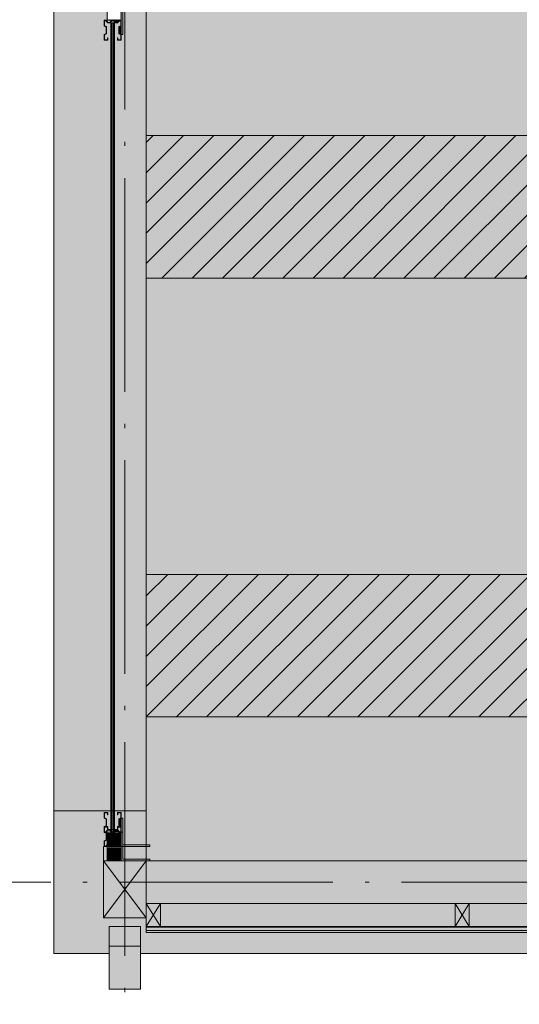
# Model space of a CAD drawing. Header units: millimetres. Extents: x 1567 to 2756, y -116 to 725.
# Tile 227 of 256: x 2285 to 2308, y -90 to -44. Entities that reach past the tile are written whole.
import ezdxf

# ---------------------------------------------------------------- set-up
doc = ezdxf.new("R2010")
doc.units = ezdxf.units.MM
doc.linetypes.add('CADWORK_5', pattern=[13.2, 10, -1.5, 0.2, -1.5])
doc.layers.add('Ech.1_75', color=7, linetype='Continuous')
pattern_1 = [(45, (0, 0), (-0.7071068, 0.7071068), [])]

msp = doc.modelspace()

# ---------------------------------------------------------------- hatches: boundary and pattern name
at = {"layer": 'Ech.1_75', "linetype": 'Continuous', "lineweight": 5, "true_color": 0xf3f3f3, "transparency": 33554687}
for points in [[(2286.414, -81.052), (2289.094, -81.052), (2289.094, -44.179), (2289.254, -44.179), (2289.254, -81.052), (2290.747, -81.052), (2290.747, -43.466), (2289.654, -43.466), (2289.654, -44.719), (2289.574, -44.719), (2289.574, -44.986), (2289.396, -44.986), (2289.396, -44.879), (2289.416, -44.879), (2289.416, -44.966), (2289.554, -44.966), (2289.554, -44.727), (2289.465, -44.687), (2289.465, -44.35), (2289.554, -44.31), (2289.554, -44.072), (2289.494, -44.072), (2289.405, -44.179), (2289.298, -44.179), (2289.209, -44.072), (2289.139, -44.072), (2289.05, -44.179), (2288.942, -44.179), (2288.853, -44.072), (2288.794, -44.072), (2288.794, -44.31), (2288.883, -44.35), (2288.883, -44.687), (2288.794, -44.727), (2288.794, -44.966), (2288.932, -44.966), (2288.932, -44.879), (2288.952, -44.879), (2288.952, -44.986), (2288.774, -44.986), (2288.774, -44.714), (2288.863, -44.674), (2288.863, -44.363), (2288.774, -44.323), (2288.774, -44.052), (2288.863, -44.052), (2288.952, -44.159), (2289.041, -44.159), (2289.129, -44.052), (2288.907, -44.052), (2288.907, -43.386), (2288.081, -43.386), (2288.081, -41.386), (2287.387, -41.386), (2287.387, 133.948), (2288.747, 133.948), (2288.747, 173.214), (2286.414, 173.214), (2286.414, -81.052)], [(2286.414, -81.052), (2289.094, -81.052), (2289.094, -44.179), (2289.254, -44.179), (2289.254, -81.052), (2290.747, -81.052), (2290.747, -43.466), (2289.654, -43.466), (2289.654, -44.719), (2289.574, -44.719), (2289.574, -44.986), (2289.396, -44.986), (2289.396, -44.879), (2289.416, -44.879), (2289.416, -44.966), (2289.554, -44.966), (2289.554, -44.727), (2289.465, -44.687), (2289.465, -44.35), (2289.554, -44.31), (2289.554, -44.072), (2289.494, -44.072), (2289.405, -44.179), (2289.298, -44.179), (2289.209, -44.072), (2289.139, -44.072), (2289.05, -44.179), (2288.942, -44.179), (2288.853, -44.072), (2288.794, -44.072), (2288.794, -44.31), (2288.883, -44.35), (2288.883, -44.687), (2288.794, -44.727), (2288.794, -44.966), (2288.932, -44.966), (2288.932, -44.879), (2288.952, -44.879), (2288.952, -44.986), (2288.774, -44.986), (2288.774, -44.714), (2288.863, -44.674), (2288.863, -44.363), (2288.774, -44.323), (2288.774, -44.052), (2288.863, -44.052), (2288.952, -44.159), (2289.041, -44.159), (2289.129, -44.052), (2288.907, -44.052), (2288.907, -43.386), (2288.081, -43.386), (2288.081, -41.386), (2288.747, -41.386), (2288.747, 23.281), (2288.081, 23.281), (2288.081, 25.281), (2288.747, 25.281), (2288.747, 78.614), (2288.081, 78.614), (2288.081, 80.614), (2288.747, 80.614), (2288.747, 131.614), (2286.414, 131.614), (2286.414, -81.052)], [(2289.307, -44.159), (2289.396, -44.159), (2289.485, -44.052), (2289.218, -44.052), (2289.307, -44.159)], [(2289.307, -44.159), (2289.396, -44.159), (2289.485, -44.052), (2289.218, -44.052), (2289.307, -44.159)], [(2289.574, -44.323), (2289.485, -44.363), (2289.485, -44.674), (2289.574, -44.714), (2289.574, -44.323)], [(2289.574, -44.323), (2289.485, -44.363), (2289.485, -44.674), (2289.574, -44.714), (2289.574, -44.323)], [(2290.747, -56.119), (2495.574, -56.119), (2495.574, -49.452), (2290.747, -49.452), (2290.747, -56.119)], [(2290.747, -69.986), (2495.574, -69.986), (2495.574, -56.119), (2290.747, -56.119), (2290.747, -69.986)], [(2290.747, -69.986), (2495.574, -69.986), (2495.574, -56.119), (2290.747, -56.119), (2290.747, -69.986)], [(2290.747, -76.652), (2495.574, -76.652), (2495.574, -69.986), (2290.747, -69.986), (2290.747, -76.652)], [(2495.574, -76.652), (2290.747, -76.652), (2290.747, -82.639), (2290.747, -82.719), (2290.747, -83.386), (2335.414, -83.386), (2335.414, -82.719), (2337.414, -82.719), (2337.414, -83.386), (2382.081, -83.386), (2382.081, -82.719), (2384.081, -82.719), (2384.081, -83.386), (2419.414, -83.386), (2419.414, -82.719), (2421.414, -82.719), (2421.414, -83.386), (2456.747, -83.386), (2456.747, -82.719), (2458.747, -82.719), (2458.747, -83.386), (2493.921, -83.386), (2493.921, -83.306), (2494.081, -83.306), (2496.081, -83.386), (2496.081, -82.719), (2495.254, -82.719), (2495.254, -82.052), (2495.254, -81.786), (2495.432, -81.786), (2495.432, -81.892), (2495.412, -81.892), (2495.412, -81.806), (2495.274, -81.806), (2495.274, -82.044), (2495.363, -82.084), (2495.363, -82.421), (2495.274, -82.461), (2495.274, -82.699), (2495.333, -82.699), (2495.422, -82.592), (2495.53, -82.592), (2495.619, -82.699), (2495.689, -82.699), (2495.778, -82.592), (2495.885, -82.592), (2495.974, -82.699), (2496.034, -82.699), (2496.034, -82.461), (2495.945, -82.421), (2495.945, -82.084), (2496.034, -82.044), (2496.034, -81.806), (2495.896, -81.806), (2495.896, -81.892), (2495.876, -81.892), (2495.876, -81.786), (2496.054, -81.786), (2496.054, -82.057), (2495.965, -82.097), (2495.965, -82.408), (2496.054, -82.448), (2496.054, -82.719), (2496.081, -82.719), (2496.081, -76.652), (2495.734, -76.652), (2495.734, -82.592), (2495.574, -82.592), (2495.574, -76.652)], [(2495.574, -76.652), (2290.747, -76.652), (2290.747, -82.639), (2290.907, -82.639), (2290.907, -82.719), (2290.747, -82.719), (2290.747, -83.386), (2335.414, -83.386), (2335.414, -82.719), (2337.414, -82.719), (2337.414, -83.386), (2382.081, -83.386), (2382.081, -82.719), (2384.081, -82.719), (2384.081, -83.386), (2419.414, -83.386), (2419.414, -82.719), (2421.414, -82.719), (2421.414, -83.386), (2456.747, -83.386), (2456.747, -82.719), (2458.747, -82.719), (2458.747, -83.386), (2493.921, -83.386), (2493.921, -83.306), (2494.081, -83.306), (2494.081, -82.719), (2495.174, -82.719), (2495.174, -82.052), (2495.254, -82.052), (2495.254, -81.786), (2495.432, -81.786), (2495.432, -81.892), (2495.412, -81.892), (2495.412, -81.806), (2495.274, -81.806), (2495.274, -82.044), (2495.363, -82.084), (2495.363, -82.421), (2495.274, -82.461), (2495.274, -82.699), (2495.333, -82.699), (2495.422, -82.592), (2495.53, -82.592), (2495.619, -82.699), (2495.689, -82.699), (2495.778, -82.592), (2495.885, -82.592), (2495.974, -82.699), (2496.034, -82.699), (2496.034, -82.461), (2495.945, -82.421), (2495.945, -82.084), (2496.034, -82.044), (2496.034, -81.806), (2495.896, -81.806), (2495.896, -81.892), (2495.876, -81.892), (2495.876, -81.786), (2496.054, -81.786), (2496.054, -82.057), (2495.965, -82.097), (2495.965, -82.408), (2496.054, -82.448), (2496.054, -82.719), (2496.081, -82.719), (2496.081, -76.652), (2495.734, -76.652), (2495.734, -82.592), (2495.574, -82.592), (2495.574, -76.652)], [(2290.747, -83.386), (2288.747, -83.386), (2288.747, -86.052), (2290.747, -86.052), (2290.747, -85.386), (2335.414, -85.386), (2335.414, -86.052), (2337.414, -86.052), (2337.414, -85.386), (2382.081, -85.386), (2382.081, -86.052), (2384.081, -86.052), (2384.081, -85.386), (2419.414, -85.386), (2419.414, -86.052), (2421.414, -86.052), (2421.414, -85.386), (2456.747, -85.386), (2456.747, -86.052), (2458.747, -86.052), (2458.747, -85.386), (2494.081, -85.386), (2494.081, -86.052), (2496.081, -86.052), (2496.081, -81.052), (2498.414, -81.052), (2498.414, -87.719), (2495.814, -87.719), (2495.814, -86.452), (2494.347, -86.452), (2494.347, -87.719), (2383.814, -87.719), (2383.814, -86.452), (2382.347, -86.452), (2382.347, -87.719), (2290.481, -87.719), (2290.481, -86.452), (2289.014, -86.452), (2289.014, -87.719), (2286.414, -87.719), (2286.414, -81.052), (2290.747, -81.052), (2290.747, -83.386)], [(2290.481, -87.719), (2382.347, -87.719), (2382.347, -86.746), (2290.747, -86.746), (2290.747, -86.052), (2288.747, -86.052), (2288.747, -82.719), (2288.907, -82.719), (2288.907, -82.052), (2289.129, -82.052), (2289.041, -81.946), (2288.952, -81.946), (2288.863, -82.052), (2288.774, -82.052), (2288.774, -81.781), (2288.863, -81.741), (2288.863, -81.43), (2288.774, -81.39), (2288.774, -81.119), (2288.952, -81.119), (2288.952, -81.226), (2288.932, -81.226), (2288.932, -81.139), (2288.794, -81.139), (2288.794, -81.377), (2288.883, -81.417), (2288.883, -81.754), (2288.794, -81.794), (2288.794, -82.032), (2288.853, -82.032), (2288.942, -81.926), (2289.05, -81.926), (2289.139, -82.032), (2289.209, -82.032), (2289.298, -81.926), (2289.405, -81.926), (2289.494, -82.032), (2289.554, -82.032), (2289.554, -81.794), (2289.465, -81.754), (2289.465, -81.417), (2289.554, -81.377), (2289.554, -81.139), (2289.416, -81.139), (2289.416, -81.226), (2289.396, -81.226), (2289.396, -81.119), (2289.574, -81.119), (2289.574, -81.386), (2289.654, -81.386), (2289.654, -82.639), (2290.747, -82.639), (2290.747, -81.052), (2289.254, -81.052), (2289.254, -81.926), (2289.094, -81.926), (2289.094, -81.052), (2286.414, -81.052), (2286.414, -87.719), (2289.014, -87.719), (2289.014, -86.452), (2290.481, -86.452), (2290.481, -87.719)], [(2289.485, -81.741), (2289.574, -81.781), (2289.574, -81.39), (2289.485, -81.43), (2289.485, -81.741)], [(2289.396, -81.946), (2289.307, -81.946), (2289.218, -82.052), (2289.485, -82.052), (2289.396, -81.946)], [(2289.521, -82.106), (2288.961, -82.106), (2288.961, -82.666), (2289.521, -82.666), (2289.521, -82.106)], [(2289.485, -82.408), (2289.574, -82.448), (2289.574, -82.057), (2289.485, -82.097), (2289.485, -82.408)], [(2288.747, -86.052), (2290.747, -86.052), (2290.747, -82.719), (2288.747, -82.719), (2288.747, -86.052)], [(2289.521, -82.772), (2288.961, -82.772), (2288.961, -83.332), (2289.521, -83.332), (2289.521, -82.772)], [(2289.396, -82.612), (2289.307, -82.612), (2289.218, -82.719), (2289.485, -82.719), (2289.396, -82.612)]]:
    msp.add_hatch(color=7, dxfattribs=at).paths.add_polyline_path(points)
h = msp.add_hatch(color=7, dxfattribs=at)
h.paths.add_polyline_path([(2457.747, -49.452), (2495.574, -49.452), (2495.574, -44.179), (2495.734, -44.179), (2495.734, -49.452), (2496.081, -49.452), (2496.081, -43.386), (2495.921, -43.386), (2495.921, -44.052), (2495.698, -44.052), (2495.787, -44.159), (2495.876, -44.159), (2495.965, -44.052), (2496.054, -44.052), (2496.054, -44.323), (2495.965, -44.363), (2495.965, -44.674), (2496.054, -44.714), (2496.054, -44.986), (2495.876, -44.986), (2495.876, -44.879), (2495.896, -44.879), (2495.896, -44.966), (2496.034, -44.966), (2496.034, -44.727), (2495.945, -44.687), (2495.945, -44.35), (2496.034, -44.31), (2496.034, -44.072), (2495.974, -44.072), (2495.885, -44.179), (2495.778, -44.179), (2495.689, -44.072), (2495.619, -44.072), (2495.53, -44.179), (2495.422, -44.179), (2495.333, -44.072), (2495.274, -44.072), (2495.274, -44.31), (2495.363, -44.35), (2495.363, -44.687), (2495.274, -44.727), (2495.274, -44.966), (2495.412, -44.966), (2495.412, -44.879), (2495.432, -44.879), (2495.432, -44.986), (2495.254, -44.986), (2495.254, -44.719), (2495.174, -44.719), (2495.174, -43.466), (2493.921, -43.466), (2493.921, -43.386), (2492.747, -43.386), (2492.747, -41.386), (2494.081, -41.386), (2494.081, -31.052), (2492.747, -31.052), (2492.747, -29.052), (2493.921, -29.052), (2493.921, -28.972), (2495.174, -28.972), (2495.174, -27.719), (2495.254, -27.719), (2495.254, -27.452), (2495.432, -27.452), (2495.432, -27.559), (2495.412, -27.559), (2495.412, -27.472), (2495.274, -27.472), (2495.274, -27.71), (2495.363, -27.75), (2495.363, -28.087), (2495.274, -28.127), (2495.274, -28.366), (2495.333, -28.366), (2495.422, -28.259), (2495.53, -28.259), (2495.619, -28.366), (2495.689, -28.366), (2495.778, -28.259), (2495.885, -28.259), (2495.974, -28.366), (2496.034, -28.366), (2496.034, -28.127), (2495.945, -28.087), (2495.945, -27.75), (2496.034, -27.71), (2496.034, -27.472), (2495.896, -27.472), (2495.896, -27.559), (2495.876, -27.559), (2495.876, -27.452), (2496.054, -27.452), (2496.054, -27.723), (2495.965, -27.763), (2495.965, -28.074), (2496.054, -28.114), (2496.054, -28.386), (2495.965, -28.386), (2495.876, -28.279), (2495.787, -28.279), (2495.698, -28.386), (2495.921, -28.386), (2495.921, -29.052), (2496.081, -29.052), (2496.081, -22.652), (2495.734, -22.652), (2495.734, -28.259), (2495.574, -28.259), (2495.574, -22.652), (2290.747, -22.652), (2290.747, -41.386), (2291.414, -41.386), (2291.414, -43.386), (2290.907, -43.386), (2290.907, -43.466), (2290.747, -43.466), (2290.747, -49.452), (2336.414, -49.452), (2383.081, -49.452), (2420.414, -49.452), (2457.747, -49.452)])
h.paths.add_polyline_path([(2336.414, -43.719), (2335.081, -43.719), (2335.081, -41.052), (2337.747, -41.052), (2337.747, -43.719), (2336.414, -43.719)])
h.paths.add_polyline_path([(2383.081, -43.719), (2381.747, -43.719), (2381.747, -41.052), (2384.414, -41.052), (2384.414, -43.719), (2383.081, -43.719)])
h.paths.add_polyline_path([(2420.414, -43.719), (2419.081, -43.719), (2419.081, -41.052), (2421.747, -41.052), (2421.747, -43.719), (2420.414, -43.719)])
h.paths.add_polyline_path([(2457.747, -43.719), (2456.414, -43.719), (2456.414, -41.052), (2459.081, -41.052), (2459.081, -43.719), (2457.747, -43.719)])
h = msp.add_hatch(color=7, dxfattribs=at)
h.paths.add_polyline_path([(2457.747, -49.452), (2495.574, -49.452), (2495.574, -44.179), (2495.734, -44.179), (2495.734, -49.452), (2496.081, -49.452), (2496.081, -43.386), (2495.921, -43.386), (2495.921, -44.052), (2495.698, -44.052), (2495.787, -44.159), (2495.876, -44.159), (2495.965, -44.052), (2496.054, -44.052), (2496.054, -44.323), (2495.965, -44.363), (2495.965, -44.674), (2496.054, -44.714), (2496.054, -44.986), (2495.876, -44.986), (2495.876, -44.879), (2495.896, -44.879), (2495.896, -44.966), (2496.034, -44.966), (2496.034, -44.727), (2495.945, -44.687), (2495.945, -44.35), (2496.034, -44.31), (2496.034, -44.072), (2495.974, -44.072), (2495.885, -44.179), (2495.778, -44.179), (2495.689, -44.072), (2495.619, -44.072), (2495.53, -44.179), (2495.422, -44.179), (2495.333, -44.072), (2495.274, -44.072), (2495.274, -44.31), (2495.363, -44.35), (2495.363, -44.687), (2495.274, -44.727), (2495.274, -44.966), (2495.412, -44.966), (2495.412, -44.879), (2495.432, -44.879), (2495.432, -44.986), (2495.254, -44.986), (2495.254, -44.719), (2495.174, -44.719), (2495.174, -43.466), (2493.921, -43.466), (2493.921, -43.386), (2492.747, -43.386), (2492.747, -41.386), (2494.081, -41.386), (2494.081, -31.052), (2492.747, -31.052), (2492.747, -29.052), (2493.921, -29.052), (2493.921, -28.972), (2495.174, -28.972), (2495.174, -27.719), (2495.254, -27.719), (2495.254, -27.452), (2495.432, -27.452), (2495.432, -27.559), (2495.412, -27.559), (2495.412, -27.472), (2495.274, -27.472), (2495.274, -27.71), (2495.363, -27.75), (2495.363, -28.087), (2495.274, -28.127), (2495.274, -28.366), (2495.333, -28.366), (2495.422, -28.259), (2495.53, -28.259), (2495.619, -28.366), (2495.689, -28.366), (2495.778, -28.259), (2495.885, -28.259), (2495.974, -28.366), (2496.034, -28.366), (2496.034, -28.127), (2495.945, -28.087), (2495.945, -27.75), (2496.034, -27.71), (2496.034, -27.472), (2495.896, -27.472), (2495.896, -27.559), (2495.876, -27.559), (2495.876, -27.452), (2496.054, -27.452), (2496.054, -27.723), (2495.965, -27.763), (2495.965, -28.074), (2496.054, -28.114), (2496.054, -28.386), (2495.965, -28.386), (2495.876, -28.279), (2495.787, -28.279), (2495.698, -28.386), (2495.921, -28.386), (2495.921, -29.052), (2496.081, -29.052), (2496.081, -22.652), (2495.734, -22.652), (2495.734, -28.259), (2495.574, -28.259), (2495.574, -22.652), (2290.747, -22.652), (2290.747, -41.386), (2291.414, -41.386), (2291.414, -43.386), (2290.907, -43.386), (2290.907, -43.466), (2290.747, -43.466), (2290.747, -49.452), (2336.414, -49.452), (2383.081, -49.452), (2420.414, -49.452), (2457.747, -49.452)])
h.paths.add_polyline_path([(2336.414, -43.719), (2335.081, -43.719), (2335.081, -41.052), (2337.747, -41.052), (2337.747, -43.719), (2336.414, -43.719)])
h.paths.add_polyline_path([(2383.081, -43.719), (2381.747, -43.719), (2381.747, -41.052), (2384.414, -41.052), (2384.414, -43.719), (2383.081, -43.719)])
h.paths.add_polyline_path([(2420.414, -43.719), (2419.081, -43.719), (2419.081, -41.052), (2421.747, -41.052), (2421.747, -43.719), (2420.414, -43.719)])
h.paths.add_polyline_path([(2457.747, -43.719), (2456.414, -43.719), (2456.414, -41.052), (2459.081, -41.052), (2459.081, -43.719), (2457.747, -43.719)])
at = {"layer": 'Ech.1_75', "linetype": 'Continuous', "lineweight": 5, "true_color": 0xb3b3b3, "transparency": 33554687}
h = msp.add_hatch(color=253, dxfattribs=at)
h.paths.add_polyline_path([(2289.402, -43.386), (2288.907, -43.386), (2288.907, -44.052), (2289.574, -44.052), (2289.574, -43.386), (2289.402, -43.386)])
h.paths.add_polyline_path([(2289.402, -43.439), (2289.521, -43.439), (2289.521, -43.999), (2288.961, -43.999), (2288.961, -43.439), (2289.402, -43.439)])
at = {"layer": 'Ech.1_75', "linetype": 'Continuous', "lineweight": 5, "true_color": 0xb3f7f7, "transparency": 33554687}
h = msp.add_hatch(color=131, dxfattribs=at)
h.paths.add_polyline_path([(2289.402, -43.386), (2288.907, -43.386), (2288.907, -44.052), (2289.574, -44.052), (2289.574, -43.386), (2289.402, -43.386)])
h.paths.add_polyline_path([(2289.402, -43.439), (2289.521, -43.439), (2289.521, -43.999), (2288.961, -43.999), (2288.961, -43.439), (2289.402, -43.439)])
at = {"layer": 'Ech.1_75', "linetype": 'Continuous', "lineweight": 5, "true_color": 0xb3b3b3, "transparency": 33554687}
for points in [[(2289.574, -44.719), (2289.654, -44.719), (2289.654, -43.466), (2290.907, -43.466), (2290.907, -43.386), (2289.574, -43.386), (2289.574, -44.719)], [(2289.416, -44.879), (2289.396, -44.879), (2289.396, -44.986), (2289.574, -44.986), (2289.574, -44.714), (2289.485, -44.674), (2289.485, -44.363), (2289.574, -44.323), (2289.574, -44.052), (2289.485, -44.052), (2289.396, -44.159), (2289.307, -44.159), (2289.218, -44.052), (2289.129, -44.052), (2289.041, -44.159), (2288.952, -44.159), (2288.863, -44.052), (2288.774, -44.052), (2288.774, -44.323), (2288.863, -44.363), (2288.863, -44.674), (2288.774, -44.714), (2288.774, -44.986), (2288.952, -44.986), (2288.952, -44.879), (2288.932, -44.879), (2288.932, -44.966), (2288.794, -44.966), (2288.794, -44.727), (2288.883, -44.687), (2288.883, -44.35), (2288.794, -44.31), (2288.794, -44.072), (2288.853, -44.072), (2288.942, -44.179), (2289.05, -44.179), (2289.139, -44.072), (2289.209, -44.072), (2289.298, -44.179), (2289.405, -44.179), (2289.494, -44.072), (2289.554, -44.072), (2289.554, -44.31), (2289.465, -44.35), (2289.465, -44.687), (2289.554, -44.727), (2289.554, -44.966), (2289.416, -44.966), (2289.416, -44.879)], [(2289.554, -82.699), (2289.494, -82.699), (2289.405, -82.592), (2289.298, -82.592), (2289.209, -82.699), (2289.139, -82.699), (2289.05, -82.592), (2288.942, -82.592), (2288.853, -82.699), (2288.794, -82.699), (2288.794, -82.461), (2288.883, -82.421), (2288.883, -82.084), (2288.794, -82.044), (2288.794, -81.806), (2288.932, -81.806), (2288.932, -81.892), (2288.952, -81.892), (2288.952, -81.786), (2288.774, -81.786), (2288.774, -82.057), (2288.863, -82.097), (2288.863, -82.408), (2288.774, -82.448), (2288.774, -82.719), (2288.863, -82.719), (2288.952, -82.612), (2289.041, -82.612), (2289.129, -82.719), (2289.218, -82.719), (2289.307, -82.612), (2289.396, -82.612), (2289.485, -82.719), (2289.574, -82.719), (2289.574, -82.448), (2289.485, -82.408), (2289.485, -82.097), (2289.574, -82.057), (2289.574, -81.786), (2289.396, -81.786), (2289.396, -81.892), (2289.416, -81.892), (2289.416, -81.806), (2289.554, -81.806), (2289.554, -82.044), (2289.465, -82.084), (2289.465, -82.421), (2289.554, -82.461), (2289.554, -82.699)], [(2290.907, -83.306), (2289.654, -83.306), (2289.654, -82.052), (2289.574, -82.052), (2289.574, -83.386), (2290.907, -83.386), (2290.907, -83.306)]]:
    msp.add_hatch(color=253, dxfattribs=at).paths.add_polyline_path(points)
at = {"layer": 'Ech.1_75', "linetype": 'Continuous', "lineweight": 5, "true_color": 0xb3f7f7, "transparency": 33554687}
for points in [[(2289.574, -44.719), (2289.654, -44.719), (2289.654, -43.466), (2290.907, -43.466), (2290.907, -43.386), (2289.574, -43.386), (2289.574, -44.719)], [(2289.416, -44.879), (2289.396, -44.879), (2289.396, -44.986), (2289.574, -44.986), (2289.574, -44.714), (2289.485, -44.674), (2289.485, -44.363), (2289.574, -44.323), (2289.574, -44.052), (2289.485, -44.052), (2289.396, -44.159), (2289.307, -44.159), (2289.218, -44.052), (2289.129, -44.052), (2289.041, -44.159), (2288.952, -44.159), (2288.863, -44.052), (2288.774, -44.052), (2288.774, -44.323), (2288.863, -44.363), (2288.863, -44.674), (2288.774, -44.714), (2288.774, -44.986), (2288.952, -44.986), (2288.952, -44.879), (2288.932, -44.879), (2288.932, -44.966), (2288.794, -44.966), (2288.794, -44.727), (2288.883, -44.687), (2288.883, -44.35), (2288.794, -44.31), (2288.794, -44.072), (2288.853, -44.072), (2288.942, -44.179), (2289.05, -44.179), (2289.139, -44.072), (2289.209, -44.072), (2289.298, -44.179), (2289.405, -44.179), (2289.494, -44.072), (2289.554, -44.072), (2289.554, -44.31), (2289.465, -44.35), (2289.465, -44.687), (2289.554, -44.727), (2289.554, -44.966), (2289.416, -44.966), (2289.416, -44.879)], [(2289.554, -82.032), (2289.494, -82.032), (2289.405, -81.926), (2289.298, -81.926), (2289.209, -82.032), (2289.139, -82.032), (2289.05, -81.926), (2288.942, -81.926), (2288.853, -82.032), (2288.794, -82.032), (2288.794, -81.794), (2288.883, -81.754), (2288.883, -81.417), (2288.794, -81.377), (2288.794, -81.139), (2288.932, -81.139), (2288.932, -81.226), (2288.952, -81.226), (2288.952, -81.119), (2288.774, -81.119), (2288.774, -81.39), (2288.863, -81.43), (2288.863, -81.741), (2288.774, -81.781), (2288.774, -82.052), (2288.863, -82.052), (2288.952, -81.946), (2289.041, -81.946), (2289.129, -82.052), (2289.218, -82.052), (2289.307, -81.946), (2289.396, -81.946), (2289.485, -82.052), (2289.574, -82.052), (2289.574, -81.781), (2289.485, -81.741), (2289.485, -81.43), (2289.574, -81.39), (2289.574, -81.119), (2289.396, -81.119), (2289.396, -81.226), (2289.416, -81.226), (2289.416, -81.139), (2289.554, -81.139), (2289.554, -81.377), (2289.465, -81.417), (2289.465, -81.754), (2289.554, -81.794), (2289.554, -82.032)], [(2290.907, -82.639), (2289.654, -82.639), (2289.654, -81.386), (2289.574, -81.386), (2289.574, -82.719), (2290.907, -82.719), (2290.907, -82.639)]]:
    msp.add_hatch(color=131, dxfattribs=at).paths.add_polyline_path(points)
at = {"layer": 'Ech.1_75', "linetype": 'Continuous', "lineweight": 5, "true_color": 0xb3d6f7, "transparency": 33554687}
for points in [[(2289.094, -82.592), (2289.11, -82.592), (2289.11, -44.179), (2289.094, -44.179), (2289.094, -82.592)], [(2289.11, -44.179), (2289.094, -44.179), (2289.094, -81.926), (2289.11, -81.926), (2289.11, -44.179)], [(2289.152, -44.179), (2289.11, -44.179), (2289.11, -82.592), (2289.152, -82.592), (2289.152, -44.179)], [(2289.152, -44.179), (2289.11, -44.179), (2289.11, -81.926), (2289.152, -81.926), (2289.152, -44.179)], [(2289.213, -44.179), (2289.152, -44.179), (2289.152, -82.592), (2289.213, -82.592), (2289.213, -44.179)], [(2289.213, -44.179), (2289.152, -44.179), (2289.152, -81.926), (2289.213, -81.926), (2289.213, -44.179)], [(2289.254, -44.179), (2289.213, -44.179), (2289.213, -82.592), (2289.254, -82.592), (2289.254, -44.179)], [(2289.254, -44.179), (2289.213, -44.179), (2289.213, -81.926), (2289.254, -81.926), (2289.254, -44.179)]]:
    msp.add_hatch(color=254, dxfattribs=at).paths.add_polyline_path(points)
at = {"layer": 'Ech.1_75', "linetype": 'Continuous', "lineweight": 5, "true_color": 0xdcdcdc, "transparency": 33554687}
for points in [[(2290.747, -56.119), (2495.574, -56.119), (2495.574, -49.452), (2290.747, -49.452), (2290.747, -56.119)], [(2290.747, -76.652), (2495.574, -76.652), (2495.574, -69.986), (2290.747, -69.986), (2290.747, -76.652)], [(2290.747, -83.386), (2288.747, -83.386), (2288.747, -86.052), (2290.747, -86.052), (2290.747, -83.386)]]:
    msp.add_hatch(color=254, dxfattribs=at).paths.add_polyline_path(points)
at = {"layer": 'Ech.1_75', "linetype": 'Continuous', "lineweight": 5, "transparency": 33554687}
h = msp.add_hatch(dxfattribs=at)
h.set_pattern_fill('CDWK_11', style=0, pattern_type=2)
h.set_pattern_definition(pattern_1)
h.paths.add_polyline_path([(2290.747, -56.119), (2495.574, -56.119), (2495.574, -49.452), (2290.747, -49.452), (2290.747, -56.119)])
h = msp.add_hatch(dxfattribs=at)
h.set_pattern_fill('CDWK_11', style=0, pattern_type=2)
h.set_pattern_definition(pattern_1)
h.paths.add_polyline_path([(2290.747, -76.652), (2495.574, -76.652), (2495.574, -69.986), (2290.747, -69.986), (2290.747, -76.652)])
at = {"layer": 'Ech.1_75', "linetype": 'Continuous', "lineweight": 5, "true_color": 0xb3f7f7, "transparency": 33554687}
h = msp.add_hatch(color=131, dxfattribs=at)
h.paths.add_polyline_path([(2289.574, -82.052), (2288.907, -82.052), (2288.907, -82.719), (2289.574, -82.719), (2289.574, -82.662), (2289.574, -82.052)])
h.paths.add_polyline_path([(2289.521, -82.666), (2288.961, -82.666), (2288.961, -82.106), (2289.521, -82.106), (2289.521, -82.666)])
at = {"layer": 'Ech.1_75', "linetype": 'Continuous', "lineweight": 5, "true_color": 0xb3b3b3, "transparency": 33554687}
h = msp.add_hatch(color=253, dxfattribs=at)
h.paths.add_polyline_path([(2289.574, -82.719), (2288.907, -82.719), (2288.907, -83.386), (2289.574, -83.386), (2289.574, -83.328), (2289.574, -82.719)])
h.paths.add_polyline_path([(2289.521, -83.332), (2288.961, -83.332), (2288.961, -82.772), (2289.521, -82.772), (2289.521, -83.332)])
at = {"layer": 'Ech.1_75', "linetype": 'Continuous', "lineweight": 5, "true_color": 0xfdfdfd, "transparency": 33554687}
msp.add_hatch(color=7, dxfattribs=at).paths.add_polyline_path([(2335.414, -83.386), (2290.747, -83.386), (2290.747, -85.386), (2335.414, -85.386), (2335.414, -83.386)])
msp.add_hatch(color=7, dxfattribs=at).paths.add_polyline_path([(2335.414, -83.386), (2290.747, -83.386), (2290.747, -85.386), (2335.414, -85.386), (2335.414, -83.386)])
at = {"layer": 'Ech.1_75', "linetype": 'Continuous', "lineweight": 5, "true_color": 0xe0d1b3, "transparency": 33554687}
for points in [[(2291.414, -85.386), (2290.747, -85.386), (2290.747, -86.452), (2291.414, -86.452), (2291.414, -85.386)], [(2305.858, -85.386), (2305.192, -85.386), (2305.192, -86.452), (2305.858, -86.452), (2305.858, -85.386)]]:
    msp.add_hatch(color=254, dxfattribs=at).paths.add_polyline_path(points)
at = {"layer": 'Ech.1_75', "linetype": 'Continuous', "lineweight": 5, "transparency": 33554687}
h = msp.add_hatch(dxfattribs=at)
h.set_pattern_fill('CDWK_201', color=9, scale=0.106667, angle=180, style=0, pattern_type=2)
h.set_pattern_definition([(180, (2305.2155, -85.3856), (-1e-16, -1.06667), [0.047615, -0.130162]), (270, (2305.36942, -85.5345), (0.3555555, 4e-14), [0.02885, -1.037817]), (270, (2305.19164, -86.27446), (0.3555555, 4e-14), [0.02885, -1.037817]), (284.93246, (2305.0181, -85.60148), (0.35557503, -1.06666158), [0.657028, -4.862678]), (255.06754, (2305.00963, -85.60148), (0.35557503, 1.06666158), [0.657028, -4.862678]), (195.2551, (2305.16784, -85.38557), (0.3555555, -1e-08), [0.048324, -4.005633]), (344.7449, (2305.21545, -85.38557), (0.3555555, 6e-08), [0.048324, -4.005633]), (195.2551, (2305.0843, -86.43952), (0.3555555, -1e-08), [0.048324, -4.005633]), (164.7449, (2304.99006, -86.45224), (-0.3555555, -1e-08), [0.048324, -4.005633]), (210.9638, (2305.12121, -85.39828), (0.3555556, 2e-09), [0.046425, -2.026802]), (329.0362, (2305.26234, -85.39828), (0.3555556, -3e-08), [0.046425, -2.026802]), (210.9638, (2305.1241, -86.41564), (0.3555556, 2e-09), [0.046425, -2.026802]), (149.0362, (2304.94344, -86.43952), (-0.3555556, 2e-09), [0.046425, -2.026802]), (225, (2305.0814, -85.42217), (0.3555556, 2e-14), [0.03948, -1.469014]), (315, (2305.30188, -85.42217), (0.3555556, 6e-14), [0.03948, -1.469014]), (225, (2305.15202, -86.38772), (0.3555556, 2e-14), [0.03948, -1.469014]), (135, (2304.90363, -86.41564), (-0.3555556, 2e-14), [0.03948, -1.469014]), (236.31, (2305.0535, -85.4501), (0.3555556, 4e-08), [0.04141, -1.240563]), (303.69, (2305.3298, -85.4501), (0.3555556, -6e-08), [0.04141, -1.240563]), (236.31, (2305.175, -86.35326), (0.3555556, 4e-08), [0.04141, -1.240563]), (123.69, (2304.8757, -86.38772), (-0.3555556, 4e-08), [0.04141, -1.240563]), (251.565, (2305.03052, -85.48454), (0.355556, 2e-08), [0.052657, -1.071708]), (288.435, (2305.35277, -85.48454), (0.355556, -2e-08), [0.052657, -1.071708]), (251.565, (2305.19164, -86.3033), (0.355556, 2e-08), [0.052657, -1.071708]), (108.435, (2304.85274, -86.35326), (-0.355556, 2e-08), [0.052657, -1.071708]), (263.6598, (2305.36942, -85.56335), (0.3555557, 2.1333335), [0.03837, -3.181323]), (276.3402, (2305.01387, -85.56335), (0.3555557, -2.1333335), [0.03837, -3.181323]), (83.6598, (2305.19164, -86.27446), (-0.3555551, -2.1333336), [0.03837, -3.181323]), (96.3402, (2305.19164, -86.27446), (-0.3555557, 2.1333335), [0.03837, -3.181323])])
h.paths.add_polyline_path([(2305.192, -85.386), (2291.414, -85.386), (2291.414, -86.452), (2305.192, -86.452), (2305.192, -85.386)])
h = msp.add_hatch(dxfattribs=at)
h.set_pattern_fill('CDWK_201', color=9, scale=0.106667, angle=180, style=0, pattern_type=2)
h.set_pattern_definition([(180, (2319.6599, -85.3856), (-1e-16, -1.06667), [0.047615, -0.130162]), (270, (2319.81387, -85.5345), (0.3555555, 4e-14), [0.02885, -1.037817]), (270, (2319.6361, -86.27446), (0.3555555, 4e-14), [0.02885, -1.037817]), (284.93246, (2319.46255, -85.60148), (0.35557503, -1.06666158), [0.657028, -4.862678]), (255.06754, (2319.45407, -85.60148), (0.35557503, 1.06666158), [0.657028, -4.862678]), (195.2551, (2319.61228, -85.38557), (0.3555555, -1e-08), [0.048324, -4.005633]), (344.7449, (2319.6599, -85.38557), (0.3555555, 6e-08), [0.048324, -4.005633]), (195.2551, (2319.52874, -86.43952), (0.3555555, -1e-08), [0.048324, -4.005633]), (164.7449, (2319.4345, -86.45224), (-0.3555555, -1e-08), [0.048324, -4.005633]), (210.9638, (2319.56566, -85.39828), (0.3555556, 2e-09), [0.046425, -2.026802]), (329.0362, (2319.70678, -85.39828), (0.3555556, -3e-08), [0.046425, -2.026802]), (210.9638, (2319.56855, -86.41564), (0.3555556, 2e-09), [0.046425, -2.026802]), (149.0362, (2319.38788, -86.43952), (-0.3555556, 2e-09), [0.046425, -2.026802]), (225, (2319.52585, -85.42217), (0.3555556, 2e-14), [0.03948, -1.469014]), (315, (2319.74633, -85.42217), (0.3555556, 6e-14), [0.03948, -1.469014]), (225, (2319.59647, -86.38772), (0.3555556, 2e-14), [0.03948, -1.469014]), (135, (2319.34807, -86.41564), (-0.3555556, 2e-14), [0.03948, -1.469014]), (236.31, (2319.49793, -85.4501), (0.3555556, 4e-08), [0.04141, -1.240563]), (303.69, (2319.77424, -85.4501), (0.3555556, -6e-08), [0.04141, -1.240563]), (236.31, (2319.61944, -86.35326), (0.3555556, 4e-08), [0.04141, -1.240563]), (123.69, (2319.32016, -86.38772), (-0.3555556, 4e-08), [0.04141, -1.240563]), (251.565, (2319.47496, -85.48454), (0.355556, 2e-08), [0.052657, -1.071708]), (288.435, (2319.7972, -85.48454), (0.355556, -2e-08), [0.052657, -1.071708]), (251.565, (2319.6361, -86.3033), (0.355556, 2e-08), [0.052657, -1.071708]), (108.435, (2319.2972, -86.35326), (-0.355556, 2e-08), [0.052657, -1.071708]), (263.6598, (2319.81387, -85.56335), (0.3555557, 2.1333335), [0.03837, -3.181323]), (276.3402, (2319.45831, -85.56335), (0.3555557, -2.1333335), [0.03837, -3.181323]), (83.6598, (2319.63609, -86.27446), (-0.3555551, -2.1333336), [0.03837, -3.181323]), (96.3402, (2319.63609, -86.27446), (-0.3555557, 2.1333335), [0.03837, -3.181323])])
h.paths.add_polyline_path([(2319.636, -85.386), (2305.858, -85.386), (2305.858, -86.452), (2319.636, -86.452), (2319.636, -85.386)])
at = {"layer": 'Ech.1_75', "linetype": 'Continuous', "lineweight": 5, "true_color": 0x9595c6, "transparency": 33554687}
msp.add_hatch(color=253, dxfattribs=at).paths.add_polyline_path([(2289.014, -87.386), (2290.481, -87.386), (2290.481, -86.452), (2289.014, -86.452), (2289.014, -87.386)])
at = {"layer": 'Ech.1_75', "linetype": 'Continuous', "lineweight": 5, "true_color": 0xd7d7ea, "transparency": 33554687}
for points in [[(2289.014, -87.386), (2290.481, -87.386), (2290.481, -86.452), (2289.014, -86.452), (2289.014, -87.386)], [(2289.014, -89.385), (2290.481, -89.385), (2290.481, -87.386), (2289.014, -87.386), (2289.014, -89.385)], [(2289.014, -89.385), (2290.481, -89.385), (2290.481, -87.386), (2289.014, -87.386), (2289.014, -89.385)]]:
    msp.add_hatch(color=254, dxfattribs=at).paths.add_polyline_path(points)
at = {"layer": 'Ech.1_75', "linetype": 'Continuous', "lineweight": 5, "true_color": 0xeae1d7, "transparency": 33554687}
for points in [[(2290.747, -86.492), (2382.347, -86.492), (2382.347, -86.452), (2290.747, -86.452), (2290.747, -86.492)], [(2290.747, -86.639), (2494.081, -86.639), (2494.081, -86.492), (2290.747, -86.492), (2290.747, -86.639)], [(2290.747, -86.746), (2382.347, -86.746), (2382.347, -86.639), (2290.747, -86.639), (2290.747, -86.746)]]:
    msp.add_hatch(color=254, dxfattribs=at).paths.add_polyline_path(points)

# ---------------------------------------------------------------- linework, layer by layer
at = {"layer": 'Ech.1_75', "color": 9, "linetype": 'Continuous', "lineweight": 5, "transparency": 33554687}
for p, q in [((2288.747, -83.386), (2290.747, -86.052)), ((2288.747, -86.052), (2290.747, -83.386))]:
    msp.add_line(p, q, dxfattribs=at)
at = {"layer": 'Ech.1_75', "color": 36, "linetype": 'Continuous', "lineweight": 5, "transparency": 33554687}
for p, q in [((2290.747, -85.386), (2291.414, -86.452)), ((2290.747, -86.452), (2291.414, -85.386)), ((2305.192, -85.386), (2305.858, -86.452)), ((2305.192, -86.452), (2305.858, -85.386))]:
    msp.add_line(p, q, dxfattribs=at)
at = {"layer": 'Ech.1_75', "color": 7, "linetype": 'CADWORK_5', "lineweight": 5}
for points in [[(2289.747, -101.035), (2289.747, 201.614)], [(2263.081, -84.386), (2521.808, -84.386)]]:
    msp.add_lwpolyline(points, dxfattribs=at)
at = {"layer": 'Ech.1_75', "color": 7, "linetype": 'Continuous', "lineweight": 5}
for points in [[(2286.414, 173.214), (2286.414, -81.052), (2286.414, -81.052), (2289.094, -81.052), (2289.094, -44.179), (2289.254, -44.179), (2289.254, -81.052), (2290.747, -81.052), (2290.747, -43.466)], [(2286.414, 131.614), (2286.414, -81.052), (2286.414, -81.052), (2289.094, -81.052), (2289.094, -44.179), (2289.254, -44.179), (2289.254, -81.052), (2290.747, -81.052), (2290.747, -43.466)], [(2495.574, -22.652), (2290.747, -22.652), (2290.747, -41.386), (2291.414, -41.386), (2291.414, -43.386), (2290.907, -43.386), (2290.907, -43.466), (2290.747, -43.466), (2290.747, -49.452), (2336.414, -49.452), (2383.081, -49.452)], [(2495.574, -22.652), (2290.747, -22.652), (2290.747, -41.386), (2291.414, -41.386), (2291.414, -43.386), (2290.907, -43.386), (2290.907, -43.466), (2290.747, -43.466), (2290.747, -49.452), (2336.414, -49.452), (2383.081, -49.452)], [(2289.654, -43.466), (2289.654, -44.719), (2289.574, -44.719), (2289.574, -44.986), (2289.396, -44.986), (2289.396, -44.879), (2289.416, -44.879), (2289.416, -44.966), (2289.554, -44.966), (2289.554, -44.727), (2289.465, -44.687), (2289.465, -44.35), (2289.554, -44.31), (2289.554, -44.072), (2289.494, -44.072), (2289.405, -44.179), (2289.298, -44.179), (2289.209, -44.072), (2289.139, -44.072), (2289.05, -44.179), (2288.942, -44.179), (2288.853, -44.072), (2288.794, -44.072), (2288.794, -44.31), (2288.883, -44.35), (2288.883, -44.687), (2288.794, -44.727), (2288.794, -44.966), (2288.932, -44.966), (2288.932, -44.879), (2288.952, -44.879), (2288.952, -44.986), (2288.774, -44.986), (2288.774, -44.714), (2288.863, -44.674), (2288.863, -44.363), (2288.774, -44.323), (2288.774, -44.052), (2288.863, -44.052), (2288.952, -44.159), (2289.041, -44.159), (2289.129, -44.052), (2288.907, -44.052), (2288.907, -43.386)], [(2289.654, -43.466), (2289.654, -44.719), (2289.574, -44.719), (2289.574, -44.986), (2289.396, -44.986), (2289.396, -44.879), (2289.416, -44.879), (2289.416, -44.966), (2289.554, -44.966), (2289.554, -44.727), (2289.465, -44.687), (2289.465, -44.35), (2289.554, -44.31), (2289.554, -44.072), (2289.494, -44.072), (2289.405, -44.179), (2289.298, -44.179), (2289.209, -44.072), (2289.139, -44.072), (2289.05, -44.179), (2288.942, -44.179), (2288.853, -44.072), (2288.794, -44.072), (2288.794, -44.31), (2288.883, -44.35), (2288.883, -44.687), (2288.794, -44.727), (2288.794, -44.966), (2288.932, -44.966), (2288.932, -44.879), (2288.952, -44.879), (2288.952, -44.986), (2288.774, -44.986), (2288.774, -44.714), (2288.863, -44.674), (2288.863, -44.363), (2288.774, -44.323), (2288.774, -44.052), (2288.863, -44.052), (2288.952, -44.159), (2289.041, -44.159), (2289.129, -44.052), (2288.907, -44.052), (2288.907, -43.386)], [(2495.574, -76.652), (2290.747, -76.652), (2290.747, -82.639), (2290.747, -82.719), (2290.747, -83.386), (2335.414, -83.386), (2335.414, -82.719), (2337.414, -82.719), (2337.414, -83.386), (2382.081, -83.386)], [(2495.574, -76.652), (2290.747, -76.652), (2290.747, -82.639), (2290.907, -82.639), (2290.907, -82.719), (2290.747, -82.719), (2290.747, -83.386), (2335.414, -83.386), (2335.414, -82.719), (2337.414, -82.719), (2337.414, -83.386), (2382.081, -83.386)], [(2382.347, -87.719), (2290.481, -87.719), (2290.481, -86.452), (2289.014, -86.452), (2289.014, -87.719), (2286.414, -87.719), (2286.414, -81.052), (2290.747, -81.052), (2290.747, -83.386), (2290.747, -83.386), (2288.747, -83.386), (2288.747, -86.052), (2290.747, -86.052), (2290.747, -85.386), (2335.414, -85.386), (2335.414, -86.052), (2337.414, -86.052), (2337.414, -85.386), (2382.081, -85.386)], [(2382.347, -86.746), (2290.747, -86.746), (2290.747, -86.052), (2288.747, -86.052), (2288.747, -82.719), (2288.907, -82.719), (2288.907, -82.052), (2289.129, -82.052), (2289.041, -81.946), (2288.952, -81.946), (2288.863, -82.052), (2288.774, -82.052), (2288.774, -81.781), (2288.863, -81.741), (2288.863, -81.43), (2288.774, -81.39), (2288.774, -81.119), (2288.952, -81.119), (2288.952, -81.226), (2288.932, -81.226), (2288.932, -81.139), (2288.794, -81.139), (2288.794, -81.377), (2288.883, -81.417), (2288.883, -81.754), (2288.794, -81.794), (2288.794, -82.032), (2288.853, -82.032), (2288.942, -81.926), (2289.05, -81.926), (2289.139, -82.032), (2289.209, -82.032), (2289.298, -81.926), (2289.405, -81.926), (2289.494, -82.032), (2289.554, -82.032), (2289.554, -81.794), (2289.465, -81.754), (2289.465, -81.417), (2289.554, -81.377), (2289.554, -81.139), (2289.416, -81.139), (2289.416, -81.226), (2289.396, -81.226), (2289.396, -81.119), (2289.574, -81.119), (2289.574, -81.386), (2289.654, -81.386), (2289.654, -82.639), (2290.747, -82.639), (2290.747, -81.052), (2289.254, -81.052), (2289.254, -81.926), (2289.094, -81.926), (2289.094, -81.052), (2286.414, -81.052), (2286.414, -87.719), (2289.014, -87.719), (2289.014, -86.452), (2290.481, -86.452), (2290.481, -87.719), (2290.481, -87.719), (2382.347, -87.719)]]:
    msp.add_lwpolyline(points, dxfattribs=at)
for points in [[(2289.402, -43.386), (2288.907, -43.386), (2288.907, -44.052), (2289.574, -44.052), (2289.574, -43.386), (2289.402, -43.386)], [(2289.402, -43.386), (2288.907, -43.386), (2288.907, -44.052), (2289.574, -44.052), (2289.574, -43.386), (2289.402, -43.386)], [(2289.574, -44.719), (2289.654, -44.719), (2289.654, -43.466), (2290.907, -43.466), (2290.907, -43.386), (2289.574, -43.386), (2289.574, -44.719)], [(2289.574, -44.719), (2289.654, -44.719), (2289.654, -43.466), (2290.907, -43.466), (2290.907, -43.386), (2289.574, -43.386), (2289.574, -44.719)], [(2289.416, -44.879), (2289.396, -44.879), (2289.396, -44.986), (2289.574, -44.986), (2289.574, -44.714), (2289.485, -44.674), (2289.485, -44.363), (2289.574, -44.323), (2289.574, -44.052), (2289.485, -44.052), (2289.396, -44.159), (2289.307, -44.159), (2289.218, -44.052), (2289.129, -44.052), (2289.041, -44.159), (2288.952, -44.159), (2288.863, -44.052), (2288.774, -44.052), (2288.774, -44.323), (2288.863, -44.363), (2288.863, -44.674), (2288.774, -44.714), (2288.774, -44.986), (2288.952, -44.986), (2288.952, -44.879), (2288.932, -44.879), (2288.932, -44.966), (2288.794, -44.966), (2288.794, -44.727), (2288.883, -44.687), (2288.883, -44.35), (2288.794, -44.31), (2288.794, -44.072), (2288.853, -44.072), (2288.942, -44.179), (2289.05, -44.179), (2289.139, -44.072), (2289.209, -44.072), (2289.298, -44.179), (2289.405, -44.179), (2289.494, -44.072), (2289.554, -44.072), (2289.554, -44.31), (2289.465, -44.35), (2289.465, -44.687), (2289.554, -44.727), (2289.554, -44.966), (2289.416, -44.966), (2289.416, -44.879)], [(2289.416, -44.879), (2289.396, -44.879), (2289.396, -44.986), (2289.574, -44.986), (2289.574, -44.714), (2289.485, -44.674), (2289.485, -44.363), (2289.574, -44.323), (2289.574, -44.052), (2289.485, -44.052), (2289.396, -44.159), (2289.307, -44.159), (2289.218, -44.052), (2289.129, -44.052), (2289.041, -44.159), (2288.952, -44.159), (2288.863, -44.052), (2288.774, -44.052), (2288.774, -44.323), (2288.863, -44.363), (2288.863, -44.674), (2288.774, -44.714), (2288.774, -44.986), (2288.952, -44.986), (2288.952, -44.879), (2288.932, -44.879), (2288.932, -44.966), (2288.794, -44.966), (2288.794, -44.727), (2288.883, -44.687), (2288.883, -44.35), (2288.794, -44.31), (2288.794, -44.072), (2288.853, -44.072), (2288.942, -44.179), (2289.05, -44.179), (2289.139, -44.072), (2289.209, -44.072), (2289.298, -44.179), (2289.405, -44.179), (2289.494, -44.072), (2289.554, -44.072), (2289.554, -44.31), (2289.465, -44.35), (2289.465, -44.687), (2289.554, -44.727), (2289.554, -44.966), (2289.416, -44.966), (2289.416, -44.879)], [(2289.094, -82.592), (2289.11, -82.592), (2289.11, -44.179), (2289.094, -44.179), (2289.094, -82.592)], [(2289.11, -44.179), (2289.094, -44.179), (2289.094, -81.926), (2289.11, -81.926), (2289.11, -44.179)], [(2289.152, -44.179), (2289.11, -44.179), (2289.11, -82.592), (2289.152, -82.592), (2289.152, -44.179)], [(2289.152, -44.179), (2289.11, -44.179), (2289.11, -81.926), (2289.152, -81.926), (2289.152, -44.179)], [(2289.213, -44.179), (2289.152, -44.179), (2289.152, -82.592), (2289.213, -82.592), (2289.213, -44.179)], [(2289.213, -44.179), (2289.152, -44.179), (2289.152, -81.926), (2289.213, -81.926), (2289.213, -44.179)], [(2289.254, -44.179), (2289.213, -44.179), (2289.213, -82.592), (2289.254, -82.592), (2289.254, -44.179)], [(2289.254, -44.179), (2289.213, -44.179), (2289.213, -81.926), (2289.254, -81.926), (2289.254, -44.179)], [(2289.307, -44.159), (2289.396, -44.159), (2289.485, -44.052), (2289.218, -44.052), (2289.307, -44.159)], [(2289.307, -44.159), (2289.396, -44.159), (2289.485, -44.052), (2289.218, -44.052), (2289.307, -44.159)], [(2289.574, -44.323), (2289.485, -44.363), (2289.485, -44.674), (2289.574, -44.714), (2289.574, -44.323)], [(2289.574, -44.323), (2289.485, -44.363), (2289.485, -44.674), (2289.574, -44.714), (2289.574, -44.323)], [(2290.747, -56.119), (2495.574, -56.119), (2495.574, -49.452), (2290.747, -49.452), (2290.747, -56.119)], [(2290.747, -56.119), (2495.574, -56.119), (2495.574, -49.452), (2290.747, -49.452), (2290.747, -56.119)], [(2290.747, -69.986), (2495.574, -69.986), (2495.574, -56.119), (2290.747, -56.119), (2290.747, -69.986)], [(2290.747, -69.986), (2495.574, -69.986), (2495.574, -56.119), (2290.747, -56.119), (2290.747, -69.986)], [(2290.747, -76.652), (2495.574, -76.652), (2495.574, -69.986), (2290.747, -69.986), (2290.747, -76.652)], [(2290.747, -76.652), (2495.574, -76.652), (2495.574, -69.986), (2290.747, -69.986), (2290.747, -76.652)], [(2289.554, -82.032), (2289.494, -82.032), (2289.405, -81.926), (2289.298, -81.926), (2289.209, -82.032), (2289.139, -82.032), (2289.05, -81.926), (2288.942, -81.926), (2288.853, -82.032), (2288.794, -82.032), (2288.794, -81.794), (2288.883, -81.754), (2288.883, -81.417), (2288.794, -81.377), (2288.794, -81.139), (2288.932, -81.139), (2288.932, -81.226), (2288.952, -81.226), (2288.952, -81.119), (2288.774, -81.119), (2288.774, -81.39), (2288.863, -81.43), (2288.863, -81.741), (2288.774, -81.781), (2288.774, -82.052), (2288.863, -82.052), (2288.952, -81.946), (2289.041, -81.946), (2289.129, -82.052), (2289.218, -82.052), (2289.307, -81.946), (2289.396, -81.946), (2289.485, -82.052), (2289.574, -82.052), (2289.574, -81.781), (2289.485, -81.741), (2289.485, -81.43), (2289.574, -81.39), (2289.574, -81.119), (2289.396, -81.119), (2289.396, -81.226), (2289.416, -81.226), (2289.416, -81.139), (2289.554, -81.139), (2289.554, -81.377), (2289.465, -81.417), (2289.465, -81.754), (2289.554, -81.794), (2289.554, -82.032)], [(2289.485, -81.741), (2289.574, -81.781), (2289.574, -81.39), (2289.485, -81.43), (2289.485, -81.741)], [(2290.907, -82.639), (2289.654, -82.639), (2289.654, -81.386), (2289.574, -81.386), (2289.574, -82.719), (2290.907, -82.719), (2290.907, -82.639)], [(2289.554, -82.699), (2289.494, -82.699), (2289.405, -82.592), (2289.298, -82.592), (2289.209, -82.699), (2289.139, -82.699), (2289.05, -82.592), (2288.942, -82.592), (2288.853, -82.699), (2288.794, -82.699), (2288.794, -82.461), (2288.883, -82.421), (2288.883, -82.084), (2288.794, -82.044), (2288.794, -81.806), (2288.932, -81.806), (2288.932, -81.892), (2288.952, -81.892), (2288.952, -81.786), (2288.774, -81.786), (2288.774, -82.057), (2288.863, -82.097), (2288.863, -82.408), (2288.774, -82.448), (2288.774, -82.719), (2288.863, -82.719), (2288.952, -82.612), (2289.041, -82.612), (2289.129, -82.719), (2289.218, -82.719), (2289.307, -82.612), (2289.396, -82.612), (2289.485, -82.719), (2289.574, -82.719), (2289.574, -82.448), (2289.485, -82.408), (2289.485, -82.097), (2289.574, -82.057), (2289.574, -81.786), (2289.396, -81.786), (2289.396, -81.892), (2289.416, -81.892), (2289.416, -81.806), (2289.554, -81.806), (2289.554, -82.044), (2289.465, -82.084), (2289.465, -82.421), (2289.554, -82.461), (2289.554, -82.699)], [(2289.396, -81.946), (2289.307, -81.946), (2289.218, -82.052), (2289.485, -82.052), (2289.396, -81.946)], [(2289.574, -82.052), (2288.907, -82.052), (2288.907, -82.719), (2289.574, -82.719), (2289.574, -82.662), (2289.574, -82.052)], [(2289.521, -82.106), (2288.961, -82.106), (2288.961, -82.666), (2289.521, -82.666), (2289.521, -82.106)], [(2289.521, -82.666), (2288.961, -82.666), (2288.961, -82.106), (2289.521, -82.106), (2289.521, -82.666)], [(2289.485, -82.408), (2289.574, -82.448), (2289.574, -82.057), (2289.485, -82.097), (2289.485, -82.408)], [(2290.907, -83.306), (2289.654, -83.306), (2289.654, -82.052), (2289.574, -82.052), (2289.574, -83.386), (2290.907, -83.386), (2290.907, -83.306)], [(2288.747, -86.052), (2290.747, -86.052), (2290.747, -82.719), (2288.747, -82.719), (2288.747, -86.052)], [(2289.574, -82.719), (2288.907, -82.719), (2288.907, -83.386), (2289.574, -83.386), (2289.574, -83.328), (2289.574, -82.719)], [(2289.521, -82.772), (2288.961, -82.772), (2288.961, -83.332), (2289.521, -83.332), (2289.521, -82.772)], [(2289.521, -83.332), (2288.961, -83.332), (2288.961, -82.772), (2289.521, -82.772), (2289.521, -83.332)], [(2289.396, -82.612), (2289.307, -82.612), (2289.218, -82.719), (2289.485, -82.719), (2289.396, -82.612)], [(2290.747, -83.386), (2288.747, -83.386), (2288.747, -86.052), (2290.747, -86.052), (2290.747, -83.386)], [(2335.414, -83.386), (2290.747, -83.386), (2290.747, -85.386), (2335.414, -85.386), (2335.414, -83.386)], [(2335.414, -83.386), (2290.747, -83.386), (2290.747, -85.386), (2335.414, -85.386), (2335.414, -83.386)], [(2291.414, -85.386), (2290.747, -85.386), (2290.747, -86.452), (2291.414, -86.452), (2291.414, -85.386)], [(2305.192, -85.386), (2291.414, -85.386), (2291.414, -86.452), (2305.192, -86.452), (2305.192, -85.386)], [(2305.858, -85.386), (2305.192, -85.386), (2305.192, -86.452), (2305.858, -86.452), (2305.858, -85.386)], [(2319.636, -85.386), (2305.858, -85.386), (2305.858, -86.452), (2319.636, -86.452), (2319.636, -85.386)], [(2289.014, -87.386), (2290.481, -87.386), (2290.481, -86.452), (2289.014, -86.452), (2289.014, -87.386)], [(2289.014, -87.386), (2290.481, -87.386), (2290.481, -86.452), (2289.014, -86.452), (2289.014, -87.386)], [(2290.747, -86.492), (2382.347, -86.492), (2382.347, -86.452), (2290.747, -86.452), (2290.747, -86.492)], [(2290.747, -86.639), (2494.081, -86.639), (2494.081, -86.492), (2290.747, -86.492), (2290.747, -86.639)], [(2290.747, -86.746), (2382.347, -86.746), (2382.347, -86.639), (2290.747, -86.639), (2290.747, -86.746)], [(2289.014, -89.385), (2290.481, -89.385), (2290.481, -87.386), (2289.014, -87.386), (2289.014, -89.385)], [(2289.014, -89.385), (2290.481, -89.385), (2290.481, -87.386), (2289.014, -87.386), (2289.014, -89.385)]]:
    msp.add_lwpolyline(points, close=True, dxfattribs=at)

doc.saveas('drawing.dxf')
